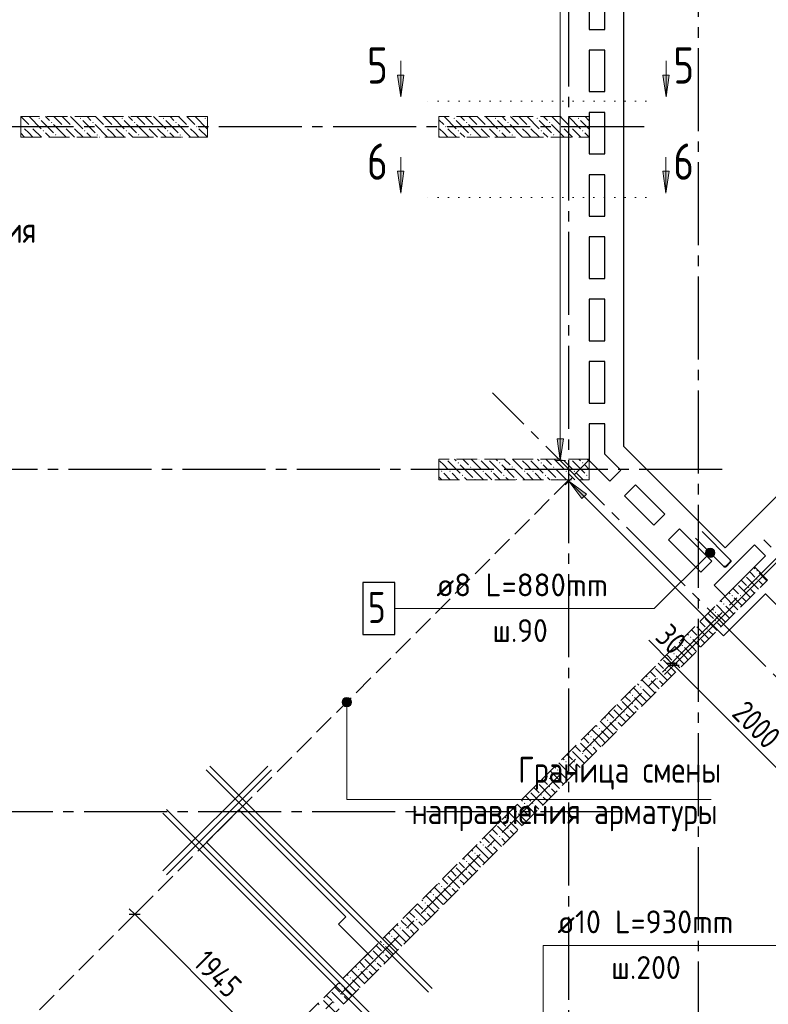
# Model space of a CAD drawing. Header units: millimetres. Extents: x 0 to 43617, y 0 to 59400.
# Tile 17 of 29: x 16534 to 23750, y 27277 to 36763. Entities that reach past the tile are written whole.
import ezdxf

# ---------------------------------------------------------------- set-up
doc = ezdxf.new("R2010")
doc.units = ezdxf.units.MM
for name, pattern in [('______2', [270, 200, -70]), ('______5', [1100, 800, -100, 100, -100]), ('______9', [100, 0, -100])]:
    doc.linetypes.add(name, pattern=pattern)
for name, color, linetype, lineweight in [('Standard', 7, 'Continuous', 25), ('ЖБ Пилон', 180, 'Continuous', 25), ('Обрамление П-обр. равн.', 7, 'Continuous', 25), ('Обрамление проемов стержнями', 7, 'Continuous', 25), ('Оси', 40, '______5', 18), ('Позиционная метка линия выноска', 7, 'Continuous', 13), ('Позиционная метка номер позиции', 7, 'Continuous', 13), ('Примечания', 7, 'Continuous', 25), ('Размерная выноска', 7, 'Continuous', 13), ('Сечения символ', 7, 'Continuous', 25)]:
    doc.layers.add(name, color=color, linetype=linetype, lineweight=lineweight)
doc.layers.add('ЖБ Перекрытие верхний уровень', color=7, linetype='Continuous', lineweight=25, true_color=0xe0e0ff)
doc.layers.add('ЖБ Стена верхний уровень', color=7, linetype='Continuous', lineweight=25, true_color=0x006e00)
doc.styles.add('GOST 2.304-81', font='txt')
doc.styles.add('ISOCPEUR', font='txt')

msp = doc.modelspace()

# ---------------------------------------------------------------- hatches: boundary and pattern name
at = {"layer": 'ЖБ Пилон', "linetype": 'Continuous', "lineweight": 18, "transparency": 33554687}
for points in [[(16714.5, 35813.1), (16721, 35819.6), (16727.5, 35813.1), (16721, 35806.6)], [(16834.5, 35773.1), (16840.9, 35779.6), (16847.4, 35773.1), (16840.9, 35766.6)], [(17114.5, 35813.1), (17121, 35819.6), (17127.5, 35813.1), (17121, 35806.6)], [(17234.5, 35773.1), (17240.9, 35779.6), (17247.4, 35773.1), (17240.9, 35766.6)], [(17514.5, 35813.1), (17521, 35819.6), (17527.5, 35813.1), (17521, 35806.6)], [(17634.5, 35773.1), (17640.9, 35779.6), (17647.4, 35773.1), (17640.9, 35766.6)], [(17914.5, 35813.1), (17921, 35819.6), (17927.5, 35813.1), (17921, 35806.6)], [(18034.5, 35773.1), (18040.9, 35779.6), (18047.4, 35773.1), (18040.9, 35766.6)], [(18314.5, 35813.1), (18321, 35819.6), (18327.5, 35813.1), (18321, 35806.6)], [(20714.5, 35813.1), (20721, 35819.6), (20727.4, 35813.1), (20721, 35806.6)], [(20834.5, 35773.1), (20840.9, 35779.6), (20847.4, 35773.1), (20840.9, 35766.6)], [(21114.5, 35813.1), (21121, 35819.6), (21127.4, 35813.1), (21121, 35806.6)], [(21234.5, 35773.1), (21240.9, 35779.6), (21247.4, 35773.1), (21240.9, 35766.6)], [(21514.5, 35813.1), (21521, 35819.6), (21527.4, 35813.1), (21521, 35806.6)], [(21634.5, 35773.1), (21640.9, 35779.6), (21647.4, 35773.1), (21640.9, 35766.6)], [(21914.5, 35813.1), (21921, 35819.6), (21927.4, 35813.1), (21921, 35806.6)], [(16554.4, 35733.1), (16560.9, 35739.6), (16567.4, 35733.1), (16560.9, 35726.6)], [(16634.5, 35733.1), (16640.9, 35739.6), (16647.4, 35733.1), (16640.9, 35726.6)], [(16754.4, 35693.1), (16760.9, 35699.6), (16767.4, 35693.1), (16760.9, 35686.6)], [(16954.4, 35733.1), (16960.9, 35739.6), (16967.4, 35733.1), (16960.9, 35726.6)], [(17034.5, 35733.1), (17040.9, 35739.6), (17047.4, 35733.1), (17040.9, 35726.6)], [(17154.4, 35693.1), (17160.9, 35699.6), (17167.4, 35693.1), (17160.9, 35686.6)], [(17354.4, 35733.1), (17360.9, 35739.6), (17367.4, 35733.1), (17360.9, 35726.6)], [(17434.5, 35733.1), (17440.9, 35739.6), (17447.4, 35733.1), (17440.9, 35726.6)], [(17554.4, 35693.1), (17560.9, 35699.6), (17567.4, 35693.1), (17560.9, 35686.6)], [(17754.4, 35733.1), (17760.9, 35739.6), (17767.4, 35733.1), (17760.9, 35726.6)], [(17834.5, 35733.1), (17840.9, 35739.6), (17847.4, 35733.1), (17840.9, 35726.6)], [(17954.4, 35693.1), (17960.9, 35699.6), (17967.4, 35693.1), (17960.9, 35686.6)], [(18154.4, 35733.1), (18160.9, 35739.6), (18167.4, 35733.1), (18160.9, 35726.6)], [(18234.5, 35733.1), (18240.9, 35739.6), (18247.4, 35733.1), (18240.9, 35726.6)], [(20634.5, 35733.1), (20640.9, 35739.6), (20647.4, 35733.1), (20640.9, 35726.6)], [(20754.4, 35693.1), (20760.9, 35699.6), (20767.4, 35693.1), (20760.9, 35686.6)], [(20954.4, 35733.1), (20960.9, 35739.6), (20967.4, 35733.1), (20960.9, 35726.6)], [(21034.5, 35733.1), (21040.9, 35739.6), (21047.4, 35733.1), (21040.9, 35726.6)], [(21154.4, 35693.1), (21160.9, 35699.6), (21167.4, 35693.1), (21160.9, 35686.6)], [(21354.4, 35733.1), (21360.9, 35739.6), (21367.4, 35733.1), (21360.9, 35726.6)], [(21434.5, 35733.1), (21440.9, 35739.6), (21447.4, 35733.1), (21440.9, 35726.6)], [(21554.4, 35693.1), (21560.9, 35699.6), (21567.4, 35693.1), (21560.9, 35686.6)], [(21754.4, 35733.1), (21760.9, 35739.6), (21767.4, 35733.1), (21760.9, 35726.6)], [(21834.5, 35733.1), (21840.9, 35739.6), (21847.4, 35733.1), (21840.9, 35726.6)], [(21954.4, 35693.1), (21960.9, 35699.6), (21967.4, 35693.1), (21960.9, 35686.6)], [(16874.5, 35653.1), (16881, 35659.6), (16887.5, 35653.1), (16881, 35646.6)], [(17274.5, 35653.1), (17281, 35659.6), (17287.5, 35653.1), (17281, 35646.6)], [(17674.5, 35653.1), (17681, 35659.6), (17687.5, 35653.1), (17681, 35646.6)], [(18074.5, 35653.1), (18081, 35659.6), (18087.5, 35653.1), (18081, 35646.6)], [(20874.5, 35653.1), (20881, 35659.6), (20887.5, 35653.1), (20881, 35646.6)], [(21274.5, 35653.1), (21281, 35659.6), (21287.5, 35653.1), (21281, 35646.6)], [(21674.5, 35653.1), (21681, 35659.6), (21687.5, 35653.1), (21681, 35646.6)], [(20644.3, 32530), (20640.9, 32526.6), (20637.6, 32530)], [(20754.4, 32493.1), (20760.9, 32499.6), (20767.4, 32493.1), (20760.9, 32486.6)], [(20874.5, 32453.1), (20881, 32459.6), (20887.5, 32453.1), (20881, 32446.6)], [(20964.3, 32530), (20960.9, 32526.6), (20957.6, 32530)], [(21044.3, 32530), (21040.9, 32526.6), (21037.6, 32530)], [(21154.4, 32493.1), (21160.9, 32499.6), (21167.4, 32493.1), (21160.9, 32486.6)], [(21274.5, 32453.1), (21281, 32459.6), (21287.5, 32453.1), (21281, 32446.6)], [(21364.3, 32530), (21360.9, 32526.6), (21357.6, 32530)], [(21444.3, 32530), (21440.9, 32526.6), (21437.6, 32530)], [(21554.4, 32493.1), (21560.9, 32499.6), (21567.4, 32493.1), (21560.9, 32486.6)], [(21674.5, 32453.1), (21681, 32459.6), (21687.5, 32453.1), (21681, 32446.6)], [(21764.3, 32530), (21760.9, 32526.6), (21757.6, 32530)], [(21844.3, 32530), (21840.9, 32526.6), (21837.6, 32530)], [(21954.4, 32493.1), (21960.9, 32499.6), (21967.4, 32493.1), (21960.9, 32486.6)], [(20594.5, 32413.1), (20601, 32419.6), (20607.5, 32413.1), (20601, 32406.6)], [(20674.5, 32413.1), (20681, 32419.6), (20687.5, 32413.1), (20681, 32406.6)], [(20794.5, 32373.1), (20801, 32379.6), (20807.5, 32373.1), (20801, 32366.6)], [(20994.5, 32413.1), (21001, 32419.6), (21007.5, 32413.1), (21001, 32406.6)], [(21074.5, 32413.1), (21081, 32419.6), (21087.5, 32413.1), (21081, 32406.6)], [(21194.5, 32373.1), (21201, 32379.6), (21207.5, 32373.1), (21201, 32366.6)], [(21394.5, 32413.1), (21401, 32419.6), (21407.5, 32413.1), (21401, 32406.6)], [(21474.5, 32413.1), (21481, 32419.6), (21487.5, 32413.1), (21481, 32406.6)], [(21594.5, 32373.1), (21601, 32379.6), (21607.5, 32373.1), (21601, 32366.6)], [(21794.5, 32413.1), (21801, 32419.6), (21807.5, 32413.1), (21801, 32406.6)], [(21874.5, 32413.1), (21881, 32419.6), (21887.5, 32413.1), (21881, 32406.6)], [(21994.5, 32373.1), (22001, 32379.6), (22007.5, 32373.1), (22001, 32366.6)], [(20914.5, 32333.1), (20921, 32339.6), (20927.4, 32333.1), (20924.3, 32330), (20917.6, 32330)], [(21314.5, 32333.1), (21321, 32339.6), (21327.4, 32333.1), (21324.3, 32330), (21317.6, 32330)], [(21714.5, 32333.1), (21721, 32339.6), (21727.4, 32333.1), (21724.3, 32330), (21717.6, 32330)]]:
    msp.add_hatch(color=7, dxfattribs=at).paths.add_polyline_path(points, flags=16)
at = {"layer": 'ЖБ Стена верхний уровень', "linetype": 'Continuous', "lineweight": 18, "transparency": 33554687}
for points in [[(23634.5, 31453.1), (23640.9, 31459.6), (23647.4, 31453.1), (23640.9, 31446.6)], [(23634.5, 31373.1), (23640.9, 31379.6), (23647.4, 31373.1), (23640.9, 31366.6)], [(23394.5, 31213.1), (23401, 31219.6), (23407.5, 31213.1), (23401, 31206.6)], [(23474.5, 31213.1), (23481, 31219.6), (23487.5, 31213.1), (23481, 31206.6)], [(23554.4, 31293.1), (23560.9, 31299.6), (23567.4, 31293.1), (23560.9, 31286.6)], [(23314.5, 31133.1), (23321, 31139.6), (23327.4, 31133.1), (23321, 31126.6)], [(23234.5, 31053.1), (23240.9, 31059.6), (23247.4, 31053.1), (23240.9, 31046.6)], [(23234.5, 30973.1), (23240.9, 30979.6), (23247.4, 30973.1), (23240.9, 30966.6)], [(23154.4, 30893.1), (23160.9, 30899.6), (23167.4, 30893.1), (23160.9, 30886.6)], [(22914.5, 30733.1), (22921, 30739.6), (22927.4, 30733.1), (22921, 30726.6)], [(22994.5, 30813.1), (23001, 30819.6), (23007.5, 30813.1), (23001, 30806.6)], [(23074.5, 30813.1), (23081, 30819.6), (23087.5, 30813.1), (23081, 30806.6)], [(22834.5, 30653.1), (22840.9, 30659.6), (22847.4, 30653.1), (22840.9, 30646.6)], [(22834.5, 30573.1), (22840.9, 30579.6), (22847.4, 30573.1), (22840.9, 30566.6)], [(22754.4, 30493.1), (22760.9, 30499.6), (22767.4, 30493.1), (22760.9, 30486.6)], [(22594.5, 30413.1), (22601, 30419.6), (22607.5, 30413.1), (22601, 30406.6)], [(22674.5, 30413.1), (22681, 30419.6), (22687.5, 30413.1), (22681, 30406.6)], [(22514.5, 30333.1), (22521, 30339.6), (22527.4, 30333.1), (22521, 30326.6)], [(22434.5, 30253.1), (22440.9, 30259.6), (22447.4, 30253.1), (22440.9, 30246.6)], [(22434.5, 30173.1), (22440.9, 30179.6), (22447.4, 30173.1), (22440.9, 30166.6)], [(22354.4, 30093.1), (22360.9, 30099.6), (22367.4, 30093.1), (22360.9, 30086.6)], [(22194.5, 30013.1), (22201, 30019.6), (22207.5, 30013.1), (22201, 30006.6)], [(22274.5, 30013.1), (22281, 30019.6), (22287.5, 30013.1), (22281, 30006.6)], [(22114.5, 29933.1), (22121, 29939.6), (22127.4, 29933.1), (22121, 29926.6)], [(22034.5, 29853.1), (22040.9, 29859.6), (22047.4, 29853.1), (22040.9, 29846.6)], [(21954.4, 29693.1), (21960.9, 29699.6), (21967.4, 29693.1), (21960.9, 29686.6)], [(22034.5, 29773.1), (22040.9, 29779.6), (22047.4, 29773.1), (22040.9, 29766.6)], [(21794.5, 29613.1), (21801, 29619.6), (21807.5, 29613.1), (21801, 29606.6)], [(21874.5, 29613.1), (21881, 29619.6), (21887.5, 29613.1), (21881, 29606.6)], [(21714.5, 29533.1), (21721, 29539.6), (21727.4, 29533.1), (21721, 29526.6)], [(21634.5, 29453.1), (21640.9, 29459.6), (21647.4, 29453.1), (21640.9, 29446.6)], [(21634.5, 29373.1), (21640.9, 29379.6), (21647.4, 29373.1), (21640.9, 29366.6)], [(21394.5, 29213.1), (21401, 29219.6), (21407.5, 29213.1), (21401, 29206.6)], [(21474.5, 29213.1), (21481, 29219.6), (21487.5, 29213.1), (21481, 29206.6)], [(21554.4, 29293.1), (21560.9, 29299.6), (21567.4, 29293.1), (21560.9, 29286.6)], [(21314.5, 29133.1), (21321, 29139.6), (21327.4, 29133.1), (21321, 29126.6)], [(21234.5, 29053.1), (21240.9, 29059.6), (21247.4, 29053.1), (21240.9, 29046.6)], [(21234.5, 28973.1), (21240.9, 28979.6), (21247.4, 28973.1), (21240.9, 28966.6)], [(21154.4, 28893.1), (21160.9, 28899.6), (21167.4, 28893.1), (21160.9, 28886.6)], [(20994.5, 28813.1), (21001, 28819.6), (21007.5, 28813.1), (21001, 28806.6)], [(21074.5, 28813.1), (21081, 28819.6), (21087.5, 28813.1), (21081, 28806.6)], [(20834.5, 28653.1), (20840.9, 28659.6), (20847.4, 28653.1), (20840.9, 28646.6)], [(20914.5, 28733.1), (20921, 28739.6), (20927.4, 28733.1), (20921, 28726.6)], [(20834.5, 28573.1), (20840.9, 28579.6), (20847.4, 28573.1), (20840.9, 28566.6)], [(20754.4, 28493.1), (20760.9, 28499.6), (20767.4, 28493.1), (20760.9, 28486.6)], [(20594.5, 28413.1), (20601, 28419.6), (20607.5, 28413.1), (20601, 28406.6)], [(20674.5, 28413.1), (20681, 28419.6), (20687.5, 28413.1), (20681, 28406.6)], [(20514.5, 28333.1), (20521, 28339.6), (20527.4, 28333.1), (20521, 28326.6)], [(20434.5, 28253.1), (20440.9, 28259.6), (20447.4, 28253.1), (20440.9, 28246.6)], [(20434.5, 28173.1), (20440.9, 28179.6), (20447.4, 28173.1), (20440.9, 28166.6)], [(20354.4, 28093.1), (20360.9, 28099.6), (20367.4, 28093.1), (20360.9, 28086.6)], [(20194.5, 28013.1), (20201, 28019.6), (20207.5, 28013.1), (20201, 28006.6)], [(20274.5, 28013.1), (20281, 28019.6), (20287.5, 28013.1), (20281, 28006.6)], [(20114.5, 27933.1), (20121, 27939.6), (20127.4, 27933.1), (20121, 27926.6)], [(20034.5, 27853.1), (20040.9, 27859.6), (20047.4, 27853.1), (20040.9, 27846.6)], [(20034.5, 27773.1), (20040.9, 27779.6), (20047.4, 27773.1), (20040.9, 27766.6)], [(19794.5, 27613.1), (19801, 27619.6), (19807.5, 27613.1), (19801, 27606.6)], [(19874.5, 27613.1), (19881, 27619.6), (19887.5, 27613.1), (19881, 27606.6)], [(19954.4, 27693.1), (19960.9, 27699.6), (19967.4, 27693.1), (19960.9, 27686.6)], [(19714.5, 27533.1), (19721, 27539.6), (19727.4, 27533.1), (19721, 27526.6)], [(19634.5, 27453.1), (19640.9, 27459.6), (19647.4, 27453.1), (19640.9, 27446.6)], [(19634.5, 27373.1), (19640.9, 27379.6), (19647.4, 27373.1), (19640.9, 27366.6)], [(19554.4, 27293.1), (19560.9, 27299.6), (19567.4, 27293.1), (19560.9, 27286.6)]]:
    msp.add_hatch(color=7, dxfattribs=at).paths.add_polyline_path(points, flags=16)
at = {"layer": 'Позиционная метка линия выноска', "linetype": 'Continuous', "lineweight": 13, "transparency": 33554687}
msp.add_hatch(color=7, dxfattribs=at).paths.add_polyline_path([(21774, 32726.4), (21744, 32516.4), (21714, 32726.4)], flags=16)
msp.add_hatch(color=7, dxfattribs=at).paths.add_polyline_path([(21995.7, 32191.1), (21826, 32318.4), (21953.3, 32148.7)])
at = {"layer": 'Позиционная метка номер позиции', "linetype": 'Continuous', "lineweight": 13, "transparency": 33554687}
for points in [[(23220.1, 31596.1), (23156.4, 31659.7), (23145, 31639.4)], [(23220.1, 31596.1), (23145, 31639.4), (23199.7, 31584.6)], [(23199.7, 31584.6), (23145, 31639.4), (23145, 31616.4)], [(23199.7, 31584.6), (23145, 31616.4), (23176.8, 31584.6)], [(23176.8, 31584.6), (23145, 31616.4), (23156.4, 31596.1)], [(23231.5, 31616.4), (23176.8, 31671.2), (23156.4, 31659.7)], [(23231.5, 31616.4), (23156.4, 31659.7), (23220.1, 31596.1)], [(23231.5, 31639.4), (23199.7, 31671.2), (23176.8, 31671.2)], [(23231.5, 31639.4), (23176.8, 31671.2), (23231.5, 31616.4)], [(23199.7, 31671.2), (23231.5, 31639.4), (23220.1, 31659.7)]]:
    msp.add_hatch(color=7, dxfattribs=at).paths.add_polyline_path(points)
at = {"layer": 'Примечания', "linetype": 'Continuous', "lineweight": 13, "transparency": 33554687}
for points in [[(19641.6, 30188.1), (19731.6, 30188.1), (19725.3, 30210.6)], [(19641.6, 30188.1), (19725.3, 30210.6), (19647.9, 30210.6)], [(19647.9, 30165.6), (19731.6, 30188.1), (19641.6, 30188.1)], [(19647.9, 30210.6), (19725.3, 30210.6), (19709.1, 30226.8)], [(19647.9, 30210.6), (19709.1, 30226.8), (19664.1, 30226.8)], [(19647.9, 30165.6), (19725.3, 30165.6), (19731.6, 30188.1)], [(19664.1, 30226.8), (19709.1, 30226.8), (19686.6, 30233.1)], [(19664.1, 30149.4), (19725.3, 30165.6), (19647.9, 30165.6)], [(19664.1, 30149.4), (19709.1, 30149.4), (19725.3, 30165.6)], [(19709.1, 30149.4), (19664.1, 30149.4), (19686.6, 30143.1)]]:
    msp.add_hatch(color=7, dxfattribs=at).paths.add_polyline_path(points)
at = {"layer": 'Сечения символ', "linetype": 'Continuous', "lineweight": 13, "transparency": 33554687}
for points in [[(20236.8, 36229.6), (20206.8, 36019.6), (20176.8, 36229.6)], [(22793.6, 36229.6), (22763.6, 36019.6), (22733.6, 36229.6)], [(20236.1, 35302.7), (20206.1, 35092.7), (20176.1, 35302.7)], [(22792.9, 35302.7), (22762.9, 35092.7), (22732.9, 35302.7)]]:
    msp.add_hatch(color=7, dxfattribs=at).paths.add_polyline_path(points, flags=16)

# ---------------------------------------------------------------- linework, layer by layer
at = {"layer": 'Standard', "color": 7, "linetype": 'Continuous', "lineweight": 25, "transparency": 33554687}
for p, q in [((22354, 41910), (22354, 32653.1)), ((22024, 37070), (22024, 36670)), ((22174, 36670), (22174, 37070)), ((22024, 36670), (22174, 36670)), ((22024, 36470), (22024, 36070)), ((22174, 36470), (22024, 36470)), ((22174, 36070), (22174, 36470)), ((22024, 36070), (22174, 36070)), ((22024, 35870), (22024, 35470)), ((22174, 35870), (22024, 35870)), ((22174, 35470), (22174, 35870)), ((22024, 35470), (22174, 35470)), ((22024, 35270), (22024, 34870)), ((22174, 35270), (22024, 35270)), ((22174, 34870), (22174, 35270)), ((22024, 34870), (22174, 34870)), ((22024, 34670), (22024, 34270)), ((22174, 34670), (22024, 34670)), ((22174, 34270), (22174, 34670)), ((22024, 34270), (22174, 34270)), ((22024, 34070), (22024, 33670)), ((22174, 34070), (22024, 34070)), ((22174, 33670), (22174, 34070)), ((22024, 33670), (22174, 33670)), ((22024, 33470), (22024, 33070)), ((22174, 33470), (22024, 33470)), ((22174, 33070), (22174, 33470)), ((22024, 33070), (22174, 33070)), ((23332.5, 31674.6), (24619.4, 32961.5)), ((22024, 32870), (22024, 32516.4)), ((22174, 32870), (22024, 32870)), ((22174, 32578.5), (22174, 32870)), ((22354, 32653.1), (23332.5, 31674.6)), ((22328.4, 32424.1), (22174, 32578.5)), ((22024, 32516.4), (22222.3, 32318)), ((22222.3, 32318), (22328.4, 32424.1)), ((22469.8, 32282.7), (22363.8, 32176.6)), ((22752.7, 31999.8), (22469.8, 32282.7)), ((22363.8, 32176.6), (22646.6, 31893.8)), ((22646.6, 31893.8), (22752.7, 31999.8)), ((22894.1, 31858.4), (22788, 31752.3)), ((23205.2, 31547.3), (22894.1, 31858.4)), ((22788, 31752.3), (23099.2, 31441.2)), ((23615.3, 31702.9), (23226.4, 31313.9)), ((23721.4, 31596.8), (23615.3, 31702.9)), ((23332.5, 31207.9), (23721.4, 31596.8)), ((23099.2, 31441.2), (23205.2, 31547.3)), ((23226.4, 31313.9), (23332.5, 31207.9)), ((22763.6, 30564.8), (22869.7, 30564.8)), ((22784.9, 30543.6), (22890.9, 30543.6)), ((18645.9, 29151.7), (18334.8, 28840.6)), ((19678.3, 28119.3), (18645.9, 29151.7)), ((18334.8, 28840.6), (19650, 27525.3)), ((17589.7, 28144.2), (17695.7, 28144.2)), ((19607.5, 28048.6), (19678.3, 28119.3)), ((19890.4, 27765.8), (19607.5, 28048.6)), ((19650, 27525.3), (19890.4, 27765.8))]:
    msp.add_line(p, q, dxfattribs=at)
at = {"layer": 'Standard', "color": 251, "linetype": 'Continuous', "lineweight": -3, "true_color": 0x656565, "transparency": 33554687}
for p, q in [((22816.7, 30564.8), (22905.1, 30653.2)), ((22816.7, 30564.8), (22728.3, 30476.4)), ((22816.7, 30564.8), (22816.7, 30564.8)), ((22837.9, 30543.6), (22926.3, 30632)), ((22837.9, 30543.6), (22749.5, 30455.2)), ((17642.7, 28144.2), (17731.1, 28232.6)), ((17642.7, 28144.2), (17554.3, 28055.8)), ((17642.7, 28144.2), (17642.7, 28144.2))]:
    msp.add_line(p, q, dxfattribs=at)
at = {"layer": 'Standard', "color": 7, "linetype": 'Continuous', "lineweight": 13, "transparency": 33554687}
for p, q in [((22816.7, 30564.8), (22763.6, 30617.8)), ((22816.7, 30564.8), (22837.9, 30543.6)), ((22837.9, 30543.6), (24252.1, 29129.4)), ((17642.7, 28144.2), (17589.7, 28197.2)), ((17642.7, 28144.2), (19019.4, 26767.5))]:
    msp.add_line(p, q, dxfattribs=at)
at = {"layer": 'Standard', "color": 251, "linetype": 'Continuous', "lineweight": -3, "true_color": 0x656565, "transparency": 33554687}
msp.add_lwpolyline([(22837.9, 30543.6), (22849.9, 30555.6), (22849.9, 30555.6), (23841.6, 31547.3)], dxfattribs=at)
at = {"layer": 'ЖБ Перекрытие верхний уровень', "color": 7, "linetype": 'Continuous', "lineweight": 18, "transparency": 33554687}
for p, q in [((22354, 32653), (22354, 41910)), ((22024, 36670), (22024, 37070)), ((22174, 37070), (22174, 36670)), ((22174, 36670), (22024, 36670)), ((22024, 36470), (22174, 36470)), ((22024, 36070), (22024, 36470)), ((22174, 36470), (22174, 36070)), ((22174, 36070), (22024, 36070)), ((22024, 35470), (22024, 35870)), ((22024, 35870), (22174, 35870)), ((22174, 35870), (22174, 35470)), ((22174, 35470), (22024, 35470)), ((22024, 35270), (22174, 35270)), ((22024, 34870), (22024, 35270)), ((22174, 35270), (22174, 34870)), ((22174, 34870), (22024, 34870)), ((22024, 34270), (22024, 34670)), ((22024, 34670), (22174, 34670)), ((22174, 34670), (22174, 34270)), ((22174, 34270), (22024, 34270)), ((22024, 33670), (22024, 34070)), ((22024, 34070), (22174, 34070)), ((22174, 34070), (22174, 33670)), ((22174, 33670), (22024, 33670)), ((22024, 33470), (22174, 33470)), ((22024, 33070), (22024, 33470)), ((22174, 33470), (22174, 33070)), ((22174, 33070), (22024, 33070)), ((24619.4, 32961.5), (23332.5, 31674.5)), ((22024, 32516.4), (22024, 32870)), ((22024, 32870), (22174, 32870)), ((22174, 32870), (22174, 32578.5)), ((23332.5, 31674.5), (22354, 32653)), ((22174, 32578.5), (22328.4, 32424.1)), ((22222.3, 32318), (22024, 32516.4)), ((22328.4, 32424.1), (22222.3, 32318)), ((22363.8, 32176.6), (22469.8, 32282.7)), ((22469.8, 32282.7), (22752.7, 31999.8)), ((22646.6, 31893.8), (22363.8, 32176.6)), ((22752.7, 31999.8), (22646.6, 31893.8)), ((22788, 31752.3), (22894.1, 31858.4)), ((22894.1, 31858.4), (23205.2, 31547.3)), ((23099.2, 31441.2), (22788, 31752.3)), ((23544.6, 31632.1), (23615.3, 31702.8)), ((23615.3, 31702.8), (23721.4, 31596.8)), ((23226.4, 31313.9), (23544.6, 31632.1)), ((23721.4, 31596.8), (23615.3, 31490.7)), ((23205.2, 31547.3), (23099.2, 31441.2)), ((23615.3, 31490.7), (23332.5, 31207.9)), ((23332.5, 31207.9), (23226.4, 31313.9)), ((18645.9, 29151.7), (18334.8, 28840.5)), ((19678.3, 28119.3), (18645.9, 29151.7)), ((18334.8, 28840.5), (19367.1, 27808.2)), ((19607.5, 28048.6), (19678.3, 28119.3)), ((19890.4, 27765.7), (19607.5, 28048.6)), ((19367.1, 27808.2), (19650, 27525.3)), ((19650, 27525.3), (19890.4, 27765.7))]:
    msp.add_line(p, q, dxfattribs=at)
at = {"layer": 'ЖБ Пилон', "color": 253, "linetype": '______2', "lineweight": 13, "true_color": 0xa0a0a0, "transparency": 33554687}
for p, q in [((18344, 35830), (16544, 35830)), ((16544, 35830), (16544, 35630)), ((18344, 35630), (18344, 35830)), ((22024, 35830), (20574, 35830)), ((20574, 35830), (20574, 35630)), ((22024, 35630), (22024, 35830)), ((16544, 35630), (18344, 35630)), ((20574, 35630), (22024, 35630)), ((22024, 32530), (20574, 32530)), ((20574, 32530), (20574, 32330)), ((22024, 32330), (22024, 32530)), ((20574, 32330), (22024, 32330))]:
    msp.add_line(p, q, dxfattribs=at)
at = {"layer": 'ЖБ Пилон', "color": 9, "linetype": 'Continuous', "lineweight": 18, "true_color": 0xc7c7c7, "transparency": 33554687}
for p, q in [((16544.1, 35830), (16621, 35753.1)), ((16624.1, 35830), (16740.9, 35713.1)), ((16740.9, 35793.1), (16860.9, 35673.1)), ((16821, 35793.1), (16784.1, 35830)), ((16864.1, 35830), (16940.9, 35753.1)), ((16944.1, 35830), (17021, 35753.1)), ((17024.1, 35830), (17140.9, 35713.1)), ((17140.9, 35793.1), (17260.9, 35673.1)), ((17221, 35793.1), (17184.1, 35830)), ((17264.1, 35830), (17340.9, 35753.1)), ((17344.1, 35830), (17421, 35753.1)), ((17424.1, 35830), (17540.9, 35713.1)), ((17540.9, 35793.1), (17660.9, 35673.1)), ((17621, 35793.1), (17584.1, 35830)), ((17664.1, 35830), (17740.9, 35753.1)), ((17744.1, 35830), (17821, 35753.1)), ((17824.1, 35830), (17940.9, 35713.1)), ((17940.9, 35793.1), (18060.9, 35673.1)), ((18021, 35793.1), (17984.1, 35830)), ((18064.1, 35830), (18140.9, 35753.1)), ((18144.1, 35830), (18221, 35753.1)), ((18224.1, 35830), (18340.9, 35713.1)), ((18340.9, 35793.1), (18344, 35790.1)), ((20574, 35800.1), (20621, 35753.1)), ((20624.1, 35830), (20740.9, 35713.1)), ((20740.9, 35793.1), (20860.9, 35673.1)), ((20821, 35793.1), (20784.1, 35830)), ((20864.1, 35830), (20940.9, 35753.1)), ((20944.1, 35830), (21021, 35753.1)), ((21024.1, 35830), (21140.9, 35713.1)), ((21140.9, 35793.1), (21260.9, 35673.1)), ((21221, 35793.1), (21184.1, 35830)), ((21264.1, 35830), (21340.9, 35753.1)), ((21344.1, 35830), (21421, 35753.1)), ((21424.1, 35830), (21540.9, 35713.1)), ((21540.9, 35793.1), (21660.9, 35673.1)), ((21621, 35793.1), (21584.1, 35830)), ((21664.1, 35830), (21740.9, 35753.1)), ((21744.1, 35830), (21821, 35753.1)), ((21824.1, 35830), (21940.9, 35713.1)), ((21940.9, 35793.1), (22024, 35710.1)), ((22021, 35793.1), (21984.1, 35830)), ((16544, 35670.1), (16581, 35633.1)), ((16621, 35673.1), (16581, 35713.1)), ((16660.9, 35633.1), (16621, 35673.1)), ((16660.9, 35713.1), (16744.1, 35630)), ((16781, 35673.1), (16824.1, 35630)), ((16860.9, 35753.1), (16981, 35633.1)), ((17021, 35673.1), (16981, 35713.1)), ((17060.9, 35633.1), (17021, 35673.1)), ((17060.9, 35713.1), (17144.1, 35630)), ((17181, 35673.1), (17224.1, 35630)), ((17260.9, 35753.1), (17381, 35633.1)), ((17421, 35673.1), (17381, 35713.1)), ((17460.9, 35633.1), (17421, 35673.1)), ((17460.9, 35713.1), (17544.1, 35630)), ((17581, 35673.1), (17624.1, 35630)), ((17660.9, 35753.1), (17781, 35633.1)), ((17821, 35673.1), (17781, 35713.1)), ((17860.9, 35633.1), (17821, 35673.1)), ((17860.9, 35713.1), (17944.1, 35630)), ((17981, 35673.1), (18024.1, 35630)), ((18060.9, 35753.1), (18181, 35633.1)), ((18221, 35673.1), (18181, 35713.1)), ((18260.9, 35633.1), (18221, 35673.1)), ((18260.9, 35713.1), (18344, 35630.1)), ((20621, 35673.1), (20581, 35713.1)), ((20660.9, 35633.1), (20621, 35673.1)), ((20660.9, 35713.1), (20744.1, 35630)), ((20781, 35673.1), (20824.1, 35630)), ((20860.9, 35753.1), (20981, 35633.1)), ((21021, 35673.1), (20981, 35713.1)), ((21060.9, 35633.1), (21021, 35673.1)), ((21060.9, 35713.1), (21144.1, 35630)), ((21181, 35673.1), (21224.1, 35630)), ((21260.9, 35753.1), (21381, 35633.1)), ((21421, 35673.1), (21381, 35713.1)), ((21460.9, 35633.1), (21421, 35673.1)), ((21460.9, 35713.1), (21544.1, 35630)), ((21581, 35673.1), (21624.1, 35630)), ((21660.9, 35753.1), (21781, 35633.1)), ((21821, 35673.1), (21781, 35713.1)), ((21860.9, 35633.1), (21821, 35673.1)), ((21860.9, 35713.1), (21944.1, 35630)), ((21981, 35673.1), (22024, 35630.1)), ((16904.1, 35630), (16901, 35633.1)), ((17304.1, 35630), (17301, 35633.1)), ((17704.1, 35630), (17701, 35633.1)), ((18104.1, 35630), (18101, 35633.1)), ((20574, 35640.1), (20581, 35633.1)), ((20904.1, 35630), (20901, 35633.1)), ((21304.1, 35630), (21301, 35633.1)), ((21704.1, 35630), (21701, 35633.1)), ((20621, 32473.1), (20581, 32513.1)), ((20660.9, 32433.1), (20621, 32473.1)), ((20660.9, 32513.1), (20781, 32393.1)), ((20724.1, 32530), (20740.9, 32513.1)), ((20781, 32473.1), (20901, 32353.1)), ((20804.1, 32530), (20860.9, 32473.1)), ((20884.1, 32530), (20981, 32433.1)), ((21021, 32473.1), (20981, 32513.1)), ((21060.9, 32433.1), (21021, 32473.1)), ((21060.9, 32513.1), (21181, 32393.1)), ((21124.1, 32530), (21140.9, 32513.1)), ((21181, 32473.1), (21301, 32353.1)), ((21204.1, 32530), (21260.9, 32473.1)), ((21284.1, 32530), (21381, 32433.1)), ((21421, 32473.1), (21381, 32513.1)), ((21460.9, 32433.1), (21421, 32473.1)), ((21460.9, 32513.1), (21581, 32393.1)), ((21524.1, 32530), (21540.9, 32513.1)), ((21581, 32473.1), (21701, 32353.1)), ((21604.1, 32530), (21660.9, 32473.1)), ((21684.1, 32530), (21781, 32433.1)), ((21821, 32473.1), (21781, 32513.1)), ((21860.9, 32433.1), (21821, 32473.1)), ((21860.9, 32513.1), (21981, 32393.1)), ((21924.1, 32530), (21940.9, 32513.1)), ((21981, 32473.1), (22024, 32430.1)), ((22004.1, 32530), (22024, 32510.1)), ((20574, 32440.1), (20581, 32433.1)), ((20604.1, 32330), (20574, 32360.1)), ((20621, 32393.1), (20684.1, 32330)), ((20701, 32393.1), (20764.1, 32330)), ((20844.1, 32330), (20821, 32353.1)), ((21004.1, 32330), (20901, 32433.1)), ((21021, 32393.1), (21084.1, 32330)), ((21101, 32393.1), (21164.1, 32330)), ((21244.1, 32330), (21221, 32353.1)), ((21404.1, 32330), (21301, 32433.1)), ((21421, 32393.1), (21484.1, 32330)), ((21501, 32393.1), (21564.1, 32330)), ((21644.1, 32330), (21621, 32353.1)), ((21804.1, 32330), (21701, 32433.1)), ((21821, 32393.1), (21884.1, 32330)), ((21901, 32393.1), (21964.1, 32330)), ((22024, 32350.1), (22021, 32353.1))]:
    msp.add_line(p, q, dxfattribs=at)
at = {"layer": 'ЖБ Стена верхний уровень', "color": 251, "linetype": '______2', "lineweight": 13, "true_color": 0x656565, "transparency": 33554687}
for p, q in [((23615.3, 31490.7), (17435.2, 25310.6)), ((23742.6, 31363.4), (23615.3, 31490.7)), ((17562.5, 25183.3), (23742.6, 31363.4))]:
    msp.add_line(p, q, dxfattribs=at)
at = {"layer": 'ЖБ Стена верхний уровень', "color": 9, "linetype": 'Continuous', "lineweight": 18, "true_color": 0xc7c7c7, "transparency": 33554687}
for p, q in [((23581, 31433.1), (23569.4, 31444.7)), ((23621, 31393.1), (23581, 31433.1)), ((23609.4, 31484.7), (23621, 31473.1)), ((23660.9, 31433.1), (23736.6, 31357.4)), ((23460.9, 31313.1), (23576.6, 31197.4)), ((23489.4, 31364.7), (23540.9, 31313.1)), ((23540.9, 31393.1), (23656.6, 31277.4)), ((23660.9, 31353.1), (23696.6, 31317.4)), ((23369.4, 31244.7), (23381, 31233.1)), ((23421, 31273.1), (23409.4, 31284.7)), ((23460.9, 31233.1), (23421, 31273.1)), ((23581, 31273.1), (23616.6, 31237.4)), ((23340.9, 31033.1), (23249.4, 31124.7)), ((23289.4, 31164.7), (23301, 31153.1)), ((23421, 31113.1), (23329.4, 31204.7)), ((23421, 31193.1), (23496.6, 31117.4)), ((23501, 31193.1), (23536.6, 31157.4)), ((23181, 31033.1), (23169.4, 31044.7)), ((23221, 30993.1), (23181, 31033.1)), ((23209.4, 31084.7), (23221, 31073.1)), ((23260.9, 31033.1), (23336.6, 30957.4)), ((23340.9, 31113.1), (23416.6, 31037.4)), ((23340.9, 31033.1), (23376.6, 30997.4)), ((23421, 31113.1), (23456.6, 31077.4)), ((23089.4, 30964.7), (23140.9, 30913.1)), ((23140.9, 30993.1), (23256.6, 30877.4)), ((23260.9, 30953.1), (23296.6, 30917.4)), ((22969.4, 30844.7), (22981, 30833.1)), ((23021, 30873.1), (23009.4, 30884.7)), ((23060.9, 30833.1), (23021, 30873.1)), ((23060.9, 30913.1), (23176.6, 30797.4)), ((23181, 30873.1), (23216.6, 30837.4)), ((22889.4, 30764.7), (22901, 30753.1)), ((23021, 30713.1), (22929.4, 30804.7)), ((23021, 30793.1), (23096.6, 30717.4)), ((23101, 30793.1), (23136.6, 30757.4)), ((22781, 30633.1), (22769.4, 30644.7)), ((22809.4, 30684.7), (22821, 30673.1)), ((22940.9, 30633.1), (22849.4, 30724.7)), ((22940.9, 30713.1), (23016.6, 30637.4)), ((23021, 30713.1), (23056.6, 30677.4)), ((22689.4, 30564.7), (22740.9, 30513.1)), ((22740.9, 30593.1), (22856.6, 30477.4)), ((22821, 30593.1), (22781, 30633.1)), ((22860.9, 30633.1), (22936.6, 30557.4)), ((22860.9, 30553.1), (22896.6, 30517.4)), ((22940.9, 30633.1), (22976.6, 30597.4)), ((22621, 30473.1), (22609.4, 30484.7)), ((22660.9, 30433.1), (22621, 30473.1)), ((22660.9, 30513.1), (22776.6, 30397.4)), ((22781, 30473.1), (22816.6, 30437.4)), ((22489.4, 30364.7), (22501, 30353.1)), ((22621, 30313.1), (22529.4, 30404.7)), ((22569.4, 30444.7), (22581, 30433.1)), ((22621, 30393.1), (22696.6, 30317.4)), ((22701, 30393.1), (22736.6, 30357.4)), ((22409.4, 30284.7), (22421, 30273.1)), ((22540.9, 30233.1), (22449.4, 30324.7)), ((22540.9, 30313.1), (22616.6, 30237.4)), ((22621, 30313.1), (22656.6, 30277.4)), ((22340.9, 30193.1), (22456.6, 30077.4)), ((22381, 30233.1), (22369.4, 30244.7)), ((22421, 30193.1), (22381, 30233.1)), ((22460.9, 30233.1), (22536.6, 30157.4)), ((22540.9, 30233.1), (22576.6, 30197.4)), ((22221, 30073.1), (22209.4, 30084.7)), ((22260.9, 30033.1), (22221, 30073.1)), ((22260.9, 30113.1), (22376.6, 29997.4)), ((22289.4, 30164.7), (22340.9, 30113.1)), ((22381, 30073.1), (22416.6, 30037.4)), ((22460.9, 30153.1), (22496.6, 30117.4)), ((22221, 29913.1), (22129.4, 30004.7)), ((22169.4, 30044.7), (22181, 30033.1)), ((22221, 29993.1), (22296.6, 29917.4)), ((22301, 29993.1), (22336.6, 29957.4)), ((22009.4, 29884.7), (22021, 29873.1)), ((22140.9, 29833.1), (22049.4, 29924.7)), ((22089.4, 29964.7), (22101, 29953.1)), ((22140.9, 29913.1), (22216.6, 29837.4)), ((22221, 29913.1), (22256.6, 29877.4)), ((21940.9, 29793.1), (22056.6, 29677.4)), ((21981, 29833.1), (21969.4, 29844.7)), ((22021, 29793.1), (21981, 29833.1)), ((22060.9, 29833.1), (22136.6, 29757.4)), ((22140.9, 29833.1), (22176.6, 29797.4)), ((21860.9, 29713.1), (21976.6, 29597.4)), ((21889.4, 29764.7), (21940.9, 29713.1)), ((22060.9, 29753.1), (22096.6, 29717.4)), ((21821, 29513.1), (21729.4, 29604.7)), ((21769.4, 29644.7), (21781, 29633.1)), ((21821, 29673.1), (21809.4, 29684.7)), ((21860.9, 29633.1), (21821, 29673.1)), ((21981, 29673.1), (22016.6, 29637.4)), ((21740.9, 29433.1), (21649.4, 29524.7)), ((21689.4, 29564.7), (21701, 29553.1)), ((21740.9, 29513.1), (21816.6, 29437.4)), ((21821, 29593.1), (21896.6, 29517.4)), ((21821, 29513.1), (21856.6, 29477.4)), ((21901, 29593.1), (21936.6, 29557.4)), ((21581, 29433.1), (21569.4, 29444.7)), ((21621, 29393.1), (21581, 29433.1)), ((21609.4, 29484.7), (21621, 29473.1)), ((21660.9, 29433.1), (21736.6, 29357.4)), ((21740.9, 29433.1), (21776.6, 29397.4)), ((21489.4, 29364.7), (21540.9, 29313.1)), ((21540.9, 29393.1), (21656.6, 29277.4)), ((21660.9, 29353.1), (21696.6, 29317.4)), ((21369.4, 29244.7), (21381, 29233.1)), ((21421, 29273.1), (21409.4, 29284.7)), ((21460.9, 29233.1), (21421, 29273.1)), ((21460.9, 29313.1), (21576.6, 29197.4)), ((21581, 29273.1), (21616.6, 29237.4)), ((21340.9, 29033.1), (21249.4, 29124.7)), ((21289.4, 29164.7), (21301, 29153.1)), ((21421, 29113.1), (21329.4, 29204.7)), ((21421, 29193.1), (21496.6, 29117.4)), ((21501, 29193.1), (21536.6, 29157.4)), ((21181, 29033.1), (21169.4, 29044.7)), ((21221, 28993.1), (21181, 29033.1)), ((21209.4, 29084.7), (21221, 29073.1)), ((21260.9, 29033.1), (21336.6, 28957.4)), ((21340.9, 29113.1), (21416.6, 29037.4)), ((21340.9, 29033.1), (21376.6, 28997.4)), ((21421, 29113.1), (21456.6, 29077.4)), ((21089.4, 28964.7), (21140.9, 28913.1)), ((21140.9, 28993.1), (21256.6, 28877.4)), ((21260.9, 28953.1), (21296.6, 28917.4)), ((20969.4, 28844.7), (20981, 28833.1)), ((21021, 28873.1), (21009.4, 28884.7)), ((21060.9, 28833.1), (21021, 28873.1)), ((21060.9, 28913.1), (21176.6, 28797.4)), ((21181, 28873.1), (21216.6, 28837.4)), ((20889.4, 28764.7), (20901, 28753.1)), ((21021, 28713.1), (20929.4, 28804.7)), ((21021, 28793.1), (21096.6, 28717.4)), ((21101, 28793.1), (21136.6, 28757.4)), ((20809.4, 28684.7), (20821, 28673.1)), ((20940.9, 28633.1), (20849.4, 28724.7)), ((20940.9, 28713.1), (21016.6, 28637.4)), ((21021, 28713.1), (21056.6, 28677.4)), ((20689.4, 28564.7), (20740.9, 28513.1)), ((20740.9, 28593.1), (20856.6, 28477.4)), ((20781, 28633.1), (20769.4, 28644.7)), ((20821, 28593.1), (20781, 28633.1)), ((20860.9, 28633.1), (20936.6, 28557.4)), ((20940.9, 28633.1), (20976.6, 28597.4)), ((20621, 28473.1), (20609.4, 28484.7)), ((20660.9, 28433.1), (20621, 28473.1)), ((20660.9, 28513.1), (20776.6, 28397.4)), ((20781, 28473.1), (20816.6, 28437.4)), ((20860.9, 28553.1), (20896.6, 28517.4)), ((20489.4, 28364.7), (20501, 28353.1)), ((20621, 28313.1), (20529.4, 28404.7)), ((20569.4, 28444.7), (20581, 28433.1)), ((20621, 28393.1), (20696.6, 28317.4)), ((20701, 28393.1), (20736.6, 28357.4)), ((20409.4, 28284.7), (20421, 28273.1)), ((20540.9, 28233.1), (20449.4, 28324.7)), ((20540.9, 28313.1), (20616.6, 28237.4)), ((20621, 28313.1), (20656.6, 28277.4)), ((20340.9, 28193.1), (20456.6, 28077.4)), ((20381, 28233.1), (20369.4, 28244.7)), ((20421, 28193.1), (20381, 28233.1)), ((20460.9, 28233.1), (20536.6, 28157.4)), ((20540.9, 28233.1), (20576.6, 28197.4)), ((20221, 28073.1), (20209.4, 28084.7)), ((20260.9, 28113.1), (20376.6, 27997.4)), ((20289.4, 28164.7), (20340.9, 28113.1)), ((20460.9, 28153.1), (20496.6, 28117.4)), ((20221, 27913.1), (20129.4, 28004.7)), ((20169.4, 28044.7), (20181, 28033.1)), ((20260.9, 28033.1), (20221, 28073.1)), ((20221, 27993.1), (20296.6, 27917.4)), ((20301, 27993.1), (20336.6, 27957.4)), ((20381, 28073.1), (20416.6, 28037.4)), ((20140.9, 27833.1), (20049.4, 27924.7)), ((20089.4, 27964.7), (20101, 27953.1)), ((20140.9, 27913.1), (20216.6, 27837.4)), ((20221, 27913.1), (20256.6, 27877.4)), ((19981, 27833.1), (19969.4, 27844.7)), ((20021, 27793.1), (19981, 27833.1)), ((20009.4, 27884.7), (20021, 27873.1)), ((20060.9, 27833.1), (20136.6, 27757.4)), ((20140.9, 27833.1), (20176.6, 27797.4)), ((19860.9, 27713.1), (19976.6, 27597.4)), ((19889.4, 27764.7), (19940.9, 27713.1)), ((19940.9, 27793.1), (20056.6, 27677.4)), ((20060.9, 27753.1), (20096.6, 27717.4)), ((19769.4, 27644.7), (19781, 27633.1)), ((19821, 27673.1), (19809.4, 27684.7)), ((19860.9, 27633.1), (19821, 27673.1)), ((19981, 27673.1), (20016.6, 27637.4)), ((19740.9, 27433.1), (19649.4, 27524.7)), ((19689.4, 27564.7), (19701, 27553.1)), ((19821, 27513.1), (19729.4, 27604.7)), ((19740.9, 27513.1), (19816.6, 27437.4)), ((19821, 27593.1), (19896.6, 27517.4)), ((19821, 27513.1), (19856.6, 27477.4)), ((19901, 27593.1), (19936.6, 27557.4)), ((19581, 27433.1), (19569.4, 27444.7)), ((19621, 27393.1), (19581, 27433.1)), ((19609.4, 27484.7), (19621, 27473.1)), ((19660.9, 27433.1), (19736.6, 27357.4)), ((19740.9, 27433.1), (19776.6, 27397.4)), ((19489.4, 27364.7), (19540.9, 27313.1)), ((19540.9, 27393.1), (19656.6, 27277.4)), ((19660.9, 27353.1), (19696.6, 27317.4)), ((19421, 27273.1), (19409.4, 27284.7)), ((19460.9, 27313.1), (19576.6, 27197.4))]:
    msp.add_line(p, q, dxfattribs=at)
at = {"layer": 'Обрамление П-обр. равн.', "color": 251, "linetype": 'Continuous', "lineweight": 13, "true_color": 0x494949, "transparency": 33554687}
msp.add_line((23778, 31681.6), (23707.3, 31752.3), dxfattribs=at)
at = {"layer": 'Обрамление П-обр. равн.', "color": 7, "linetype": 'Continuous', "lineweight": 35, "transparency": 33554687}
for points in [[(23110.5, 31833), (23379.8, 31563.6), (23381.9, 31560.8), (23383.7, 31557.4), (23384.7, 31553.7), (23385, 31550.1), (23384.7, 31546.6), (23383.7, 31542.9), (23381.9, 31539.4), (23379.8, 31536.6), (23343.2, 31500), (23340.3, 31497.9), (23336.9, 31496.1), (23333.2, 31495.1), (23329.7, 31494.8), (23326.1, 31495.1), (23322.4, 31496.1), (23319, 31497.9), (23316.1, 31500), (23046.8, 31769.3)], [(23114, 31829.4), (23383.3, 31560.1), (23385.5, 31557.3), (23387.2, 31553.8), (23388.2, 31550.1), (23388.6, 31546.6), (23388.2, 31543), (23387.2, 31539.3), (23385.5, 31535.9), (23383.3, 31533.1), (23346.7, 31496.5), (23343.9, 31494.3), (23340.4, 31492.6), (23336.8, 31491.5), (23333.2, 31491.2), (23329.7, 31491.5), (23326, 31492.6), (23322.5, 31494.3), (23319.7, 31496.5), (23050.4, 31765.8)]]:
    msp.add_lwpolyline(points, dxfattribs=at)
at = {"layer": 'Обрамление П-обр. равн.', "color": 7, "linetype": 'Continuous', "lineweight": 25, "transparency": 33554687}
msp.add_lwpolyline([(19840.9, 30840.5), (20150.8, 30840.5), (20150.8, 31340.5), (19840.9, 31340.5), (19840.9, 30840.5)], dxfattribs=at)
at = {"layer": 'Обрамление проемов стержнями', "color": 7, "linetype": 'Continuous', "lineweight": 18, "transparency": 33554687}
for p, q in [((17914, 28561.3), (18925.2, 29572.4)), ((17914, 28561.3), (18925.2, 29572.4)), ((17949.4, 28525.9), (18960.5, 29537.1)), ((17949.4, 28525.9), (18960.5, 29537.1)), ((20473.7, 27394.5), (18331.2, 29537.1)), ((20473.7, 27394.5), (18331.2, 29537.1)), ((20509.1, 27429.9), (18366.6, 29572.4)), ((20509.1, 27429.9), (18366.6, 29572.4)), ((20091.9, 27012.7), (17949.4, 29155.2)), ((20091.9, 27012.7), (17949.4, 29155.2)), ((20056.6, 26977.3), (17914, 29119.9)), ((20056.6, 26977.3), (17914, 29119.9))]:
    msp.add_line(p, q, dxfattribs=at)
at = {"layer": 'Оси', "color": 8, "linetype": '______5', "lineweight": -3, "transparency": 33554687}
for p, q in [((21824, 57820), (21824, 7100)), ((23074, 50790), (23074, 7100)), ((9515.6, 17263.7), (28171.9, 35920)), ((22554, 35730), (4600, 35730)), ((29170.5, 25087.1), (21090.3, 33167.2)), ((23304, 32430), (4600, 32430)), ((22354, 29130), (4600, 29130))]:
    msp.add_line(p, q, dxfattribs=at)
at = {"layer": 'Позиционная метка линия выноска', "color": 251, "linetype": 'Continuous', "lineweight": 13, "true_color": 0x494949, "transparency": 33554687}
for p, q in [((21744, 32726.4), (21744, 32741.4)), ((21744, 32516.4), (21714, 32726.4)), ((21714, 32726.4), (21774, 32726.4)), ((21774, 32726.4), (21744, 32516.4)), ((21694, 32516.4), (21794, 32516.4)), ((21744, 32516.4), (21744, 32516.4)), ((21744, 32516.4), (21744, 32516.4)), ((21744, 32516.4), (21744, 32516.4)), ((21861.4, 32353.7), (21790.6, 32283)), ((21826, 32318.4), (21826, 32318.4)), ((21826, 32318.4), (21826, 32318.4)), ((21826, 32318.4), (21826, 32318.4)), ((21826, 32318.4), (21953.3, 32148.7)), ((21995.7, 32191.1), (21826, 32318.4)), ((21953.3, 32148.7), (21995.7, 32191.1)), ((21974.5, 32169.9), (21985.1, 32159.3))]:
    msp.add_line(p, q, dxfattribs=at)
for points in [[(21744, 32516.4), (21744, 42500), (21744, 50000), (21744, 56940), (16064, 56940), (16064, 56339.8), (14463.8, 56339.8), (14463.8, 56940), (8974, 56940)], [(32794, 11680), (32794, 24450), (29694.4, 24450), (27978.2, 26166.2), (28382.7, 26570.8), (23722.9, 31230.6), (23724.4, 31232.1), (23722.9, 31230.6), (23318.4, 30826), (21826, 32318.4)]]:
    msp.add_lwpolyline(points, dxfattribs=at)
at = {"layer": 'Позиционная метка номер позиции', "color": 7, "linetype": 'Continuous', "lineweight": 13, "transparency": 33554687}
for p, q in [((23156.4, 31659.7), (23156.4, 31659.7)), ((23156.4, 31596.1), (23156.4, 31596.1)), ((23220.1, 31659.7), (23220.1, 31659.7)), ((23220.1, 31596.1), (23220.1, 31596.1))]:
    msp.add_line(p, q, dxfattribs=at)
for points in [[(23188.3, 31627.9), (22650.8, 31090.5), (20150.8, 31090.5)], [(21578.9, 26371.3), (21578.9, 27844.1), (23897.2, 27844.1)]]:
    msp.add_lwpolyline(points, dxfattribs=at)
msp.add_circle((23188.3, 31627.9), 45, dxfattribs=at)
at = {"layer": 'Примечания', "color": 7, "linetype": '______2', "lineweight": 13, "transparency": 33554687}
msp.add_line((22019.4, 32520.9), (10428.5, 20930), dxfattribs=at)
at = {"layer": 'Примечания', "color": 7, "linetype": 'Continuous', "lineweight": 13, "transparency": 33554687}
for p, q in [((19641.6, 30188.1), (19641.6, 30188.1)), ((19686.6, 30233.1), (19686.6, 30233.1)), ((19731.6, 30188.1), (19731.6, 30188.1)), ((19686.6, 30143.1), (19686.6, 30143.1))]:
    msp.add_line(p, q, dxfattribs=at)
msp.add_lwpolyline([(23197.9, 29249.5), (19686.6, 29249.5), (19686.6, 30188.1)], dxfattribs=at)
msp.add_circle((19686.6, 30188.1), 45, dxfattribs=at)
at = {"layer": 'Размерная выноска', "color": 7, "linetype": 'Continuous', "lineweight": 25, "transparency": 33554687}
msp.add_line((22816.7, 30564.8), (22597.5, 30784), dxfattribs=at)
at = {"layer": 'Сечения символ', "color": 7, "linetype": 'Continuous', "lineweight": 13, "transparency": 33554687}
for p, q in [((20206.8, 36019.6), (20206.8, 36367.1)), ((22763.6, 36019.6), (22763.6, 36367.1)), ((20206.8, 36229.6), (20206.8, 36244.6)), ((22763.6, 36229.6), (22763.6, 36244.6)), ((20206.8, 36019.6), (20176.8, 36229.6)), ((20176.8, 36229.6), (20236.8, 36229.6)), ((20236.8, 36229.6), (20206.8, 36019.6)), ((22763.6, 36019.6), (22733.6, 36229.6)), ((22733.6, 36229.6), (22793.6, 36229.6)), ((22793.6, 36229.6), (22763.6, 36019.6)), ((20206.8, 36019.6), (20206.8, 36019.6)), ((20206.8, 36019.6), (20206.8, 36019.6)), ((20206.8, 36019.6), (20206.8, 36019.6)), ((22763.6, 36019.6), (22763.6, 36019.6)), ((22763.6, 36019.6), (22763.6, 36019.6)), ((22763.6, 36019.6), (22763.6, 36019.6)), ((20206.1, 35092.7), (20206.1, 35440.2)), ((22762.9, 35092.7), (22762.9, 35440.2)), ((20206.1, 35092.7), (20176.1, 35302.7)), ((20176.1, 35302.7), (20236.1, 35302.7)), ((20206.1, 35302.7), (20206.1, 35317.7)), ((20236.1, 35302.7), (20206.1, 35092.7)), ((22762.9, 35092.7), (22732.9, 35302.7)), ((22732.9, 35302.7), (22792.9, 35302.7)), ((22762.9, 35302.7), (22762.9, 35317.7)), ((22792.9, 35302.7), (22762.9, 35092.7)), ((20206.1, 35092.7), (20206.1, 35092.7)), ((20206.1, 35092.7), (20206.1, 35092.7)), ((20206.1, 35092.7), (20206.1, 35092.7)), ((22762.9, 35092.7), (22762.9, 35092.7)), ((22762.9, 35092.7), (22762.9, 35092.7)), ((22762.9, 35092.7), (22762.9, 35092.7))]:
    msp.add_line(p, q, dxfattribs=at)
at = {"layer": 'Сечения символ', "color": 7, "linetype": '______9', "lineweight": 13, "transparency": 33554687}
for p, q in [((22570.3, 35977.8), (20429.8, 35977.8)), ((22569.6, 35050.9), (20429.1, 35050.9))]:
    msp.add_line(p, q, dxfattribs=at)

# ---------------------------------------------------------------- texts
at = {"layer": 'Standard', "color": 7, "linetype": 'Continuous', "lineweight": 25, "transparency": 33554687, "char_height": 220, "attachment_point": 7, "rotation": 315, "style": 'GOST 2.304-81'}
for s, insert, width in [('30', (22648.5, 30803.6), 375.735), ('2000', (23386.8, 30065.3), 672.625), ('1945', (18195.1, 27662.6), 610.158)]:
    msp.add_mtext(s, dxfattribs=dict(at, insert=insert, width=width))
at = {"layer": 'Обрамление П-обр. равн.', "color": 7, "linetype": 'Continuous', "lineweight": 13, "transparency": 33554687, "attachment_point": 7, "style": 'ISOCPEUR'}
for s, insert, char_height, width in [('\\W0.98;ø8 L=880mm ', (20550.8, 31207.8), 220, 1888.528), ('\\W0.78;5', (19890.8, 30950.5), 300, 326.407), ('\\W0.94;ш.90 ', (21089.8, 30767.8), 220, 807.149), ('\\W0.96;ø10 L=930mm ', (21717.2, 27961.4), 220, 1996.298), ('\\W0.95;ш.200 ', (22234.2, 27521.4), 220, 962.122)]:
    msp.add_mtext(s, dxfattribs=dict(at, insert=insert, char_height=char_height, width=width))
at = {"layer": 'Примечания', "color": 251, "linetype": 'Continuous', "lineweight": 25, "true_color": 0x656565, "transparency": 33554687, "insert": (14285.3, 34544.7), "char_height": 250, "width": 2505.591, "attachment_point": 7, "style": 'GOST 2.304-81'}
msp.add_mtext('Плита\\~перекрытия', dxfattribs=at)
at = {"layer": 'Примечания', "color": 7, "linetype": 'Continuous', "lineweight": 25, "transparency": 33554687, "char_height": 250, "attachment_point": 7, "style": 'GOST 2.304-81'}
for s, insert, width in [('Граница\\~смены', (21339.6, 29344.5), 1990.308), ('направления\\~арматуры', (20310.4, 28944.5), 3020.862)]:
    msp.add_mtext(s, dxfattribs=dict(at, insert=insert, width=width))
at = {"layer": 'Сечения символ', "color": 7, "linetype": 'Continuous', "lineweight": 35, "transparency": 33554687, "char_height": 350, "attachment_point": 7, "style": 'ISOCPEUR'}
for s, insert, width in [('\\W0.78;5', (19883.2, 36147.9), 380.8), ('\\W0.78;5', (22835, 36147.9), 380.8), ('\\W0.78;6', (19882.4, 35221), 380.809), ('\\W0.78;6', (22834.3, 35221), 380.819)]:
    msp.add_mtext(s, dxfattribs=dict(at, insert=insert, width=width))

doc.saveas('drawing.dxf')
